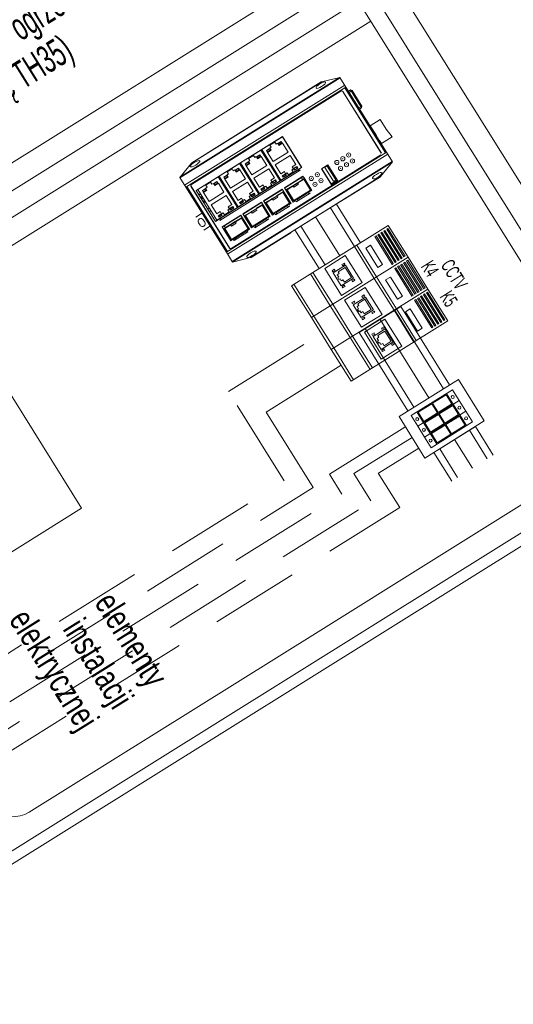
# Model space of a CAD drawing. Header units: metres. Extents: x 0 to 8443948, y 0 to 5887002.
# Tile 240 of 256: x 8443834 to 8443857, y 5886688 to 5886732. Entities that reach past the tile are written whole.
import ezdxf
from ezdxf.enums import TextEntityAlignment as Align

# ---------------------------------------------------------------- set-up
doc = ezdxf.new("R2010")
doc.units = ezdxf.units.M
doc.header["$MEASUREMENT"] = 0
doc.linetypes.add('DASHED', pattern=[19.05, 12.7, -6.35])
doc.layers.get('0').update_dxf_attribs({"color": 250, "linetype": 'CONTINUOUS', "lineweight": 5})
doc.layers.add('kontur OBUDOWY', color=7, linetype='CONTINUOUS', lineweight=5)
doc.layers.add('światłowód', color=7, linetype='DASHED', lineweight=30)
doc.layers.add('RACK', color=7, linetype='CONTINUOUS', lineweight=5, transparency=0.75)
doc.styles.add('romans', font='romans.shx')
doc.styles.get("Standard").update_dxf_attribs({"font": 'Working1250', "width": 0.75})

# ---------------------------------------------------------------- blocks, each defined once
blk = doc.blocks.new('STN80X58_2')
at = {"layer": 'kontur OBUDOWY', "color": 0}
for p, q in [((0, 580), (800, 580)), ((800, 580), (800, 0))]:
    blk.add_line(p, q, dxfattribs=at)
at = {"layer": 'kontur OBUDOWY', "color": 7}
for p, q in [((279.12, 562.59), (496.68, 562.59)), ((40.5, 550.59), (759.5, 550.59)), ((775, 287.59), (775, 385.1)), ((792, 192.23), (792, 385.1)), ((775, 44.07), (775, 287.59)), ((792, 12.59), (792, 92.9)), ((792, 88.28), (792, 88.29))]:
    blk.add_line(p, q, dxfattribs=at)
at = {"layer": 'kontur OBUDOWY'}
for p, q in [((662.33, 562.59), (496.68, 562.59)), ((375, 550.59), (375, 24.59)), ((392, 550.59), (392, 24.59)), ((408, 550.59), (408, 24.59)), ((425, 550.59), (425, 24.59)), ((775, 481.24), (775, 385.1)), ((792, 385.1), (792, 481.24)), ((792, 192.23), (792, 92.9))]:
    blk.add_line(p, q, dxfattribs=at)
at = {"layer": 'kontur OBUDOWY', "color": 7}
blk.add_arc((755, 44.07), 20, 283.00288, 359.99998, dxfattribs=at)
blk = doc.blocks.new('RJ45DIN')
at = {"color": 0, "linetype": 'Continuous'}
for p, q in [((5460.15, 2751.09), (5459.2, 2751.09)), ((5460.15, 2751.09), (5459.2, 2751.09)), ((5459.2, 2749.18), (5459.2, 2751.09)), ((5459.2, 2749.18), (5459.2, 2751.09)), ((5460.15, 2749.18), (5460.15, 2751.09)), ((5460.15, 2749.18), (5460.15, 2751.09)), ((5472.73, 2751.09), (5472.73, 2749.18)), ((5473.69, 2751.09), (5472.73, 2751.09)), ((5472.73, 2751.09), (5472.73, 2749.18)), ((5473.69, 2751.09), (5472.73, 2751.09)), ((5473.69, 2749.18), (5473.69, 2751.09)), ((5473.69, 2749.18), (5473.69, 2751.09)), ((5459.2, 2749.18), (5460.15, 2749.18)), ((5459.2, 2749.18), (5460.15, 2749.18)), ((5472.73, 2749.18), (5473.69, 2749.18)), ((5472.73, 2749.18), (5473.69, 2749.18)), ((5460.15, 2742.81), (5459.2, 2742.81)), ((5460.15, 2742.81), (5459.2, 2742.81)), ((5459.2, 2740.89), (5459.2, 2742.81)), ((5459.2, 2740.89), (5459.2, 2742.81)), ((5459.2, 2740.89), (5460.15, 2740.89)), ((5459.2, 2740.89), (5460.15, 2740.89)), ((5460.15, 2740.89), (5460.15, 2742.81)), ((5460.15, 2740.89), (5460.15, 2742.81)), ((5472.73, 2742.81), (5472.73, 2740.89)), ((5473.69, 2742.81), (5472.73, 2742.81)), ((5472.73, 2742.81), (5472.73, 2740.89)), ((5473.69, 2742.81), (5472.73, 2742.81)), ((5472.73, 2740.89), (5473.69, 2740.89)), ((5472.73, 2740.89), (5473.69, 2740.89)), ((5473.69, 2740.89), (5473.69, 2742.81)), ((5473.69, 2740.89), (5473.69, 2742.81))]:
    blk.add_line(p, q, dxfattribs=at)
at = {"color": 0}
for points in [[(5453.04, 2792.07), (5453.04, 2710.67), (5479.84, 2710.67), (5479.84, 2792.07), (5453.04, 2792.07)], [(5453.04, 2765.57), (5479.84, 2765.57)], [(5453.04, 2763.57), (5479.84, 2763.57)], [(5455.04, 2754.67), (5477.84, 2754.67), (5477.84, 2737.32), (5455.04, 2737.32), (5455.04, 2754.67)], [(5453.04, 2728.57), (5479.84, 2728.57)], [(5453.04, 2726.57), (5479.84, 2726.57)], [(5453.04, 2712.67), (5479.84, 2712.67)]]:
    blk.add_lwpolyline(points, dxfattribs=at)
for points in [[(5454.78, 2790.72), (5478.11, 2790.72), (5478.11, 2789.72), (5454.78, 2789.72)], [(5454.78, 2788.22), (5478.11, 2788.22), (5478.11, 2787.22), (5454.78, 2787.22)], [(5454.78, 2785.72), (5478.11, 2785.72), (5478.11, 2784.72), (5454.78, 2784.72)], [(5454.78, 2783.22), (5478.11, 2783.22), (5478.11, 2782.22), (5454.78, 2782.22)], [(5454.78, 2780.72), (5478.11, 2780.72), (5478.11, 2779.72), (5454.78, 2779.72)], [(5458.32, 2773.87), (5474.57, 2773.87), (5474.57, 2769.87), (5458.32, 2769.87)]]:
    blk.add_lwpolyline(points, close=True, dxfattribs=at)
at = {"layer": 'RACK', "color": 0, "linetype": 'Continuous'}
for p, q in [((5471.86, 2751.16), (5461.03, 2751.16)), ((5461.03, 2751.16), (5461.03, 2740.82)), ((5471.86, 2740.82), (5471.86, 2751.16)), ((5470.77, 2750.06), (5462.21, 2750.06)), ((5462.21, 2750.06), (5462.21, 2744.06)), ((5462.21, 2744.06), (5463.68, 2744.06)), ((5463.68, 2744.06), (5463.68, 2742.56)), ((5468.89, 2744.06), (5470.77, 2744.06)), ((5468.89, 2742.56), (5468.89, 2744.06)), ((5470.77, 2744.06), (5470.77, 2750.06)), ((5461.03, 2740.82), (5471.86, 2740.82)), ((5463.68, 2742.56), (5465.51, 2742.56)), ((5465.51, 2742.56), (5465.51, 2741.73)), ((5465.51, 2741.73), (5467.25, 2741.73)), ((5467.25, 2741.73), (5467.25, 2742.6)), ((5467.25, 2742.6), (5468.89, 2742.56))]:
    blk.add_line(p, q, dxfattribs=at)
blk = doc.blocks.new('SCduplex')
for p, q in [((34.82, 4.5), (0, 4.5)), ((0, 4.5), (0, -4.5)), ((4.91, -4.5), (4.91, 4.5)), ((5.55, 3.86), (17.09, 3.86)), ((5.55, -3.87), (5.55, 3.86)), ((17.09, 3.86), (17.09, -3.87)), ((29.27, 3.86), (17.73, 3.86)), ((17.73, 3.86), (17.73, -3.87)), ((29.27, -3.87), (29.27, 3.86)), ((29.91, -4.5), (29.91, 4.5)), ((34.82, -4.5), (34.82, 4.5)), ((0, -4.5), (34.82, -4.5)), ((17.09, -3.87), (5.55, -3.87)), ((10.25, -3.86), (12.39, -3.86)), ((10.25, -4.5), (10.25, -3.86)), ((12.39, -4.5), (10.25, -4.5)), ((12.39, -3.86), (12.39, -4.5)), ((17.73, -3.87), (29.27, -3.87)), ((24.57, -3.86), (22.43, -3.86)), ((22.43, -3.86), (22.43, -4.5)), ((22.43, -4.5), (24.57, -4.5)), ((24.57, -4.5), (24.57, -3.86))]:
    blk.add_line(p, q)
for centre in [(2.46, 0), (32.37, 0)]:
    blk.add_circle(centre, 1.07)
blk = doc.blocks.new('VBBBDFG')
at = {"color": 7, "linetype": 'Continuous'}
for p, q in [((-1150.54, 1015.19), (-1150.54, 1006.84)), ((-1150.54, 1015.19), (-1142.54, 1015.19)), ((-1135.54, 1015.89), (-1142.54, 1015.19)), ((-1135.54, 1015.89), (-1135.54, 1006.84)), ((-1195.55, 993.92), (-1191.34, 1006.64)), ((-1191.45, 1006.33), (-1191.45, 871.95)), ((-1191.34, 1006.64), (-1183.14, 1006.64)), ((-1190.96, 1006.64), (-1190.96, 871.64)), ((-1184.84, 871.64), (-1184.84, 1006.64)), ((-1183.14, 871.64), (-1183.14, 1006.64)), ((-1128.34, 1006.64), (-1183.14, 1006.64)), ((-1178.89, 1009.14), (-1179.69, 1008.34)), ((-1179.69, 1006.64), (-1179.69, 1008.34)), ((-1179.69, 1008.34), (-1164.69, 1008.34)), ((-1178.89, 1009.14), (-1165.49, 1009.14)), ((-1178.69, 1006.64), (-1178.69, 1009.14)), ((-1165.69, 1006.64), (-1165.69, 1009.14)), ((-1165.49, 1009.14), (-1164.69, 1008.34)), ((-1164.69, 1006.64), (-1164.69, 1008.34)), ((-1150.54, 1006.84), (-1142.39, 1006.84)), ((-1145.64, 1006.84), (-1145.59, 1006.64)), ((-1144.04, 1006.64), (-1144.04, 1006.84)), ((-1142.39, 1006.84), (-1142.39, 1006.64)), ((-1138.2, 1006.84), (-1138.2, 1006.64)), ((-1138.2, 1006.84), (-1135.54, 1006.84)), ((-1136.71, 1006.84), (-1136.71, 1006.64)), ((-1128.34, 1006.64), (-1128.34, 871.64)), ((-1128.34, 1006.64), (-1120.14, 1006.64)), ((-1126.64, 1006.64), (-1126.64, 871.64)), ((-1120.52, 871.64), (-1120.52, 1006.64)), ((-1120.14, 1006.64), (-1115.94, 993.92)), ((-1120.04, 871.95), (-1120.04, 1006.33)), ((-1128.34, 1005.64), (-1183.14, 1005.64)), ((-1182.74, 876.14), (-1182.74, 1002.14)), ((-1182.64, 1002.14), (-1182.74, 1002.14)), ((-1182.64, 876.14), (-1182.64, 1002.14)), ((-1181.74, 1003.04), (-1181.74, 1003.14)), ((-1181.74, 1003.14), (-1129.74, 1003.14)), ((-1181.74, 1003.04), (-1129.74, 1003.04)), ((-1128.84, 1002.14), (-1128.84, 876.14)), ((-1128.74, 1002.14), (-1128.74, 876.14)), ((-1195.64, 993.64), (-1195.55, 993.92)), ((-1195.64, 884.64), (-1195.64, 993.64)), ((-1195.55, 884.35), (-1195.55, 993.92)), ((-1195.53, 884.3), (-1195.53, 993.98)), ((-1115.96, 993.98), (-1115.96, 884.3)), ((-1115.94, 993.92), (-1115.94, 884.35)), ((-1115.94, 993.92), (-1115.84, 993.64)), ((-1115.84, 993.64), (-1115.84, 960.14)), ((-1142.84, 960.94), (-1142.84, 966.34)), ((-1142.84, 966.34), (-1129.54, 966.34)), ((-1142.84, 966.24), (-1130.14, 966.24)), ((-1142.37, 963.44), (-1142.37, 965.44)), ((-1142.37, 965.44), (-1130.87, 965.44)), ((-1142.04, 966.34), (-1142.04, 966.24)), ((-1130.87, 965.44), (-1130.87, 963.44)), ((-1130.74, 966.24), (-1130.74, 966.34)), ((-1130.14, 961.04), (-1130.14, 966.24)), ((-1129.74, 965.64), (-1130.14, 965.64)), ((-1129.54, 966.34), (-1129.54, 960.94)), ((-1142.84, 961.04), (-1130.14, 961.04)), ((-1129.54, 960.94), (-1142.84, 960.94)), ((-1130.87, 963.44), (-1142.37, 963.44)), ((-1142.04, 961.04), (-1142.04, 960.94)), ((-1130.74, 960.94), (-1130.74, 961.04)), ((-1130.14, 961.64), (-1129.74, 961.64)), ((-1115.84, 960.14), (-1115.94, 960.04)), ((-1177.24, 931.64), (-1177.24, 949.49)), ((-1177.24, 949.49), (-1151.16, 949.49)), ((-1177.14, 949.49), (-1177.14, 949.29)), ((-1177.14, 949.29), (-1177.14, 931.99)), ((-1151.36, 949.29), (-1177.14, 949.29)), ((-1176.74, 942.64), (-1176.74, 938.64)), ((-1174.99, 942.64), (-1176.74, 942.64)), ((-1174.99, 943.94), (-1174.99, 942.64)), ((-1173.24, 943.94), (-1174.99, 943.94)), ((-1174.79, 944.14), (-1174.79, 946.74)), ((-1174.79, 946.74), (-1173.44, 946.74)), ((-1173.44, 944.14), (-1174.79, 944.14)), ((-1174.59, 946.54), (-1174.59, 944.34)), ((-1173.64, 946.54), (-1174.59, 946.54)), ((-1174.59, 944.34), (-1173.64, 944.34)), ((-1173.64, 944.34), (-1173.64, 946.54)), ((-1173.44, 946.74), (-1173.44, 944.14)), ((-1173.24, 946.94), (-1173.24, 943.94)), ((-1165.64, 946.94), (-1173.24, 946.94)), ((-1168.14, 949.49), (-1168.14, 949.29)), ((-1166.54, 949.49), (-1166.54, 949.29)), ((-1165.64, 934.34), (-1165.64, 946.94)), ((-1162.86, 946.94), (-1162.86, 934.34)), ((-1155.26, 946.94), (-1162.86, 946.94)), ((-1161.54, 949.49), (-1161.54, 949.29)), ((-1159.54, 949.49), (-1159.54, 949.29)), ((-1155.26, 943.94), (-1155.26, 946.94)), ((-1153.51, 943.94), (-1155.26, 943.94)), ((-1153.6, 944.14), (-1153.6, 946.74)), ((-1153.6, 946.74), (-1152.25, 946.74)), ((-1152.25, 944.14), (-1153.6, 944.14)), ((-1153.51, 942.64), (-1153.51, 943.94)), ((-1151.76, 942.64), (-1153.51, 942.64)), ((-1153.4, 946.54), (-1153.4, 944.34)), ((-1152.45, 946.54), (-1153.4, 946.54)), ((-1153.4, 944.34), (-1152.45, 944.34)), ((-1152.45, 944.34), (-1152.45, 946.54)), ((-1152.25, 946.74), (-1152.25, 944.14)), ((-1151.76, 938.64), (-1151.76, 942.64)), ((-1151.36, 931.99), (-1151.36, 949.29)), ((-1151.16, 949.49), (-1151.16, 947.49)), ((-1151.16, 947.49), (-1150.16, 947.49)), ((-1151.16, 946.49), (-1151.16, 931.64)), ((-1151.16, 946.49), (-1150.16, 946.49)), ((-1150.16, 947.49), (-1150.16, 931.64)), ((-1145.44, 946.89), (-1133.49, 946.89)), ((-1145.44, 931.19), (-1145.44, 946.89)), ((-1145.14, 946.14), (-1145.44, 946.14)), ((-1145.14, 945.74), (-1145.44, 945.74)), ((-1145.14, 944.87), (-1145.44, 944.87)), ((-1145.14, 944.47), (-1145.44, 944.47)), ((-1145.14, 943.6), (-1145.44, 943.6)), ((-1145.14, 943.2), (-1145.44, 943.2)), ((-1145.14, 946.89), (-1145.14, 931.19)), ((-1145.14, 945.39), (-1143.54, 945.39)), ((-1143.54, 946.89), (-1143.54, 946.39)), ((-1143.54, 946.39), (-1133.99, 946.39)), ((-1143.54, 946.39), (-1143.54, 941.64)), ((-1143.29, 946.14), (-1134.24, 946.14)), ((-1143.29, 946.14), (-1143.29, 932.14)), ((-1134.24, 946.14), (-1134.24, 932.14)), ((-1133.99, 946.39), (-1133.99, 931.89)), ((-1133.49, 946.89), (-1133.49, 944.89)), ((-1133.49, 944.89), (-1132.49, 944.89)), ((-1133.49, 943.89), (-1132.49, 943.89)), ((-1133.49, 943.89), (-1133.49, 934.19)), ((-1132.49, 944.89), (-1132.49, 933.19)), ((-1176.74, 938.64), (-1174.99, 938.64)), ((-1174.99, 938.64), (-1174.99, 937.34)), ((-1174.99, 937.34), (-1173.24, 937.34)), ((-1174.79, 937.14), (-1174.79, 934.54)), ((-1173.44, 937.14), (-1174.79, 937.14)), ((-1174.59, 934.74), (-1174.59, 936.94)), ((-1174.59, 936.94), (-1173.64, 936.94)), ((-1173.64, 936.94), (-1173.64, 934.74)), ((-1173.44, 934.54), (-1173.44, 937.14)), ((-1173.24, 937.34), (-1173.24, 934.34)), ((-1155.26, 934.34), (-1155.26, 937.34)), ((-1155.26, 937.34), (-1153.51, 937.34)), ((-1153.6, 937.14), (-1153.6, 934.54)), ((-1152.25, 937.14), (-1153.6, 937.14)), ((-1153.51, 937.34), (-1153.51, 938.64)), ((-1153.51, 938.64), (-1151.76, 938.64)), ((-1153.4, 934.74), (-1153.4, 936.94)), ((-1153.4, 936.94), (-1152.45, 936.94)), ((-1152.45, 936.94), (-1152.45, 934.74)), ((-1152.25, 934.54), (-1152.25, 937.14)), ((-1151.16, 938.08), (-1151.36, 938.08)), ((-1151.16, 937.68), (-1151.36, 937.68)), ((-1151.16, 936.81), (-1151.36, 936.81)), ((-1151.16, 936.41), (-1151.36, 936.41)), ((-1151.16, 935.54), (-1151.36, 935.54)), ((-1145.14, 941.87), (-1145.44, 941.87)), ((-1143.54, 941.64), (-1143.29, 941.64)), ((-1143.54, 941.64), (-1143.54, 941.14)), ((-1142.34, 941.14), (-1143.54, 941.14)), ((-1143.54, 941.14), (-1143.54, 937.14)), ((-1142.34, 937.14), (-1143.54, 937.14)), ((-1143.54, 937.14), (-1143.54, 936.64)), ((-1143.54, 936.64), (-1143.29, 936.64)), ((-1143.54, 936.64), (-1143.54, 931.89)), ((-1142.34, 941.14), (-1142.34, 937.14)), ((-1177.24, 876.79), (-1177.24, 931.64)), ((-1177.14, 931.99), (-1177.14, 931.64)), ((-1177.14, 931.99), (-1151.36, 931.99)), ((-1177.14, 931.64), (-1177.14, 931.29)), ((-1177.14, 931.29), (-1177.14, 913.99)), ((-1151.36, 931.29), (-1177.14, 931.29)), ((-1174.79, 934.54), (-1173.44, 934.54)), ((-1174.79, 926.14), (-1174.79, 928.74)), ((-1174.79, 928.74), (-1173.44, 928.74)), ((-1173.64, 934.74), (-1174.59, 934.74)), ((-1174.59, 928.54), (-1174.59, 926.34)), ((-1173.64, 928.54), (-1174.59, 928.54)), ((-1173.64, 926.34), (-1173.64, 928.54)), ((-1173.44, 928.74), (-1173.44, 926.14)), ((-1173.24, 934.34), (-1165.64, 934.34)), ((-1173.24, 928.94), (-1173.24, 925.94)), ((-1165.64, 928.94), (-1173.24, 928.94)), ((-1168.14, 931.99), (-1168.14, 931.29)), ((-1166.54, 931.99), (-1166.54, 931.29)), ((-1165.64, 916.34), (-1165.64, 928.94)), ((-1162.86, 934.34), (-1155.26, 934.34)), ((-1155.26, 928.94), (-1162.86, 928.94)), ((-1162.86, 928.94), (-1162.86, 916.34)), ((-1161.54, 931.99), (-1161.54, 931.29)), ((-1159.54, 931.99), (-1159.54, 931.29)), ((-1155.26, 925.94), (-1155.26, 928.94)), ((-1153.6, 934.54), (-1152.25, 934.54)), ((-1153.6, 928.74), (-1152.25, 928.74)), ((-1153.6, 926.14), (-1153.6, 928.74)), ((-1152.45, 934.74), (-1153.4, 934.74)), ((-1152.45, 928.54), (-1153.4, 928.54)), ((-1153.4, 928.54), (-1153.4, 926.34)), ((-1152.45, 926.34), (-1152.45, 928.54)), ((-1152.25, 928.74), (-1152.25, 926.14)), ((-1151.16, 935.14), (-1151.36, 935.14)), ((-1151.16, 934.27), (-1151.36, 934.27)), ((-1151.16, 933.87), (-1151.36, 933.87)), ((-1151.16, 933), (-1151.36, 933)), ((-1151.16, 932.6), (-1151.36, 932.6)), ((-1151.36, 913.99), (-1151.36, 931.29)), ((-1151.16, 931.64), (-1151.16, 880.79)), ((-1150.16, 931.64), (-1150.16, 879.79)), ((-1133.49, 931.19), (-1145.44, 931.19)), ((-1145.44, 929.39), (-1133.49, 929.39)), ((-1145.44, 913.69), (-1145.44, 929.39)), ((-1145.14, 929.39), (-1145.14, 913.69)), ((-1143.54, 931.89), (-1133.99, 931.89)), ((-1143.54, 931.89), (-1143.54, 931.19)), ((-1143.54, 929.39), (-1143.54, 928.89)), ((-1143.54, 928.89), (-1133.99, 928.89)), ((-1143.54, 928.89), (-1143.54, 924.14)), ((-1143.29, 932.14), (-1134.24, 932.14)), ((-1143.29, 928.64), (-1134.24, 928.64)), ((-1143.29, 928.64), (-1143.29, 914.64)), ((-1134.24, 928.64), (-1134.24, 914.64)), ((-1133.99, 928.89), (-1133.99, 914.39)), ((-1132.49, 934.19), (-1133.49, 934.19)), ((-1132.49, 933.19), (-1133.49, 933.19)), ((-1133.49, 933.19), (-1133.49, 931.19)), ((-1133.49, 929.39), (-1133.49, 927.39)), ((-1176.74, 924.64), (-1176.74, 920.64)), ((-1174.99, 924.64), (-1176.74, 924.64)), ((-1174.99, 925.94), (-1174.99, 924.64)), ((-1173.24, 925.94), (-1174.99, 925.94)), ((-1173.44, 926.14), (-1174.79, 926.14)), ((-1174.59, 926.34), (-1173.64, 926.34)), ((-1153.51, 925.94), (-1155.26, 925.94)), ((-1152.25, 926.14), (-1153.6, 926.14)), ((-1153.51, 924.64), (-1153.51, 925.94)), ((-1151.76, 924.64), (-1153.51, 924.64)), ((-1153.4, 926.34), (-1152.45, 926.34)), ((-1151.76, 920.64), (-1151.76, 924.64)), ((-1143.54, 924.14), (-1143.29, 924.14)), ((-1143.54, 924.14), (-1143.54, 923.64)), ((-1142.34, 923.64), (-1143.54, 923.64)), ((-1143.54, 923.64), (-1143.54, 919.64)), ((-1142.34, 923.64), (-1142.34, 919.64)), ((-1133.49, 927.39), (-1132.49, 927.39)), ((-1133.49, 926.39), (-1132.49, 926.39)), ((-1133.49, 926.39), (-1133.49, 916.69)), ((-1132.49, 927.39), (-1132.49, 915.69)), ((-1176.74, 920.64), (-1174.99, 920.64)), ((-1174.99, 920.64), (-1174.99, 919.34)), ((-1174.99, 919.34), (-1173.24, 919.34)), ((-1174.79, 919.14), (-1174.79, 916.54)), ((-1173.44, 919.14), (-1174.79, 919.14)), ((-1174.79, 916.54), (-1173.44, 916.54)), ((-1174.59, 918.94), (-1173.64, 918.94)), ((-1174.59, 916.74), (-1174.59, 918.94)), ((-1173.64, 916.74), (-1174.59, 916.74)), ((-1173.64, 918.94), (-1173.64, 916.74)), ((-1173.44, 916.54), (-1173.44, 919.14)), ((-1173.24, 919.34), (-1173.24, 916.34)), ((-1173.24, 916.34), (-1165.64, 916.34)), ((-1162.86, 916.34), (-1155.26, 916.34)), ((-1155.26, 919.34), (-1153.51, 919.34)), ((-1155.26, 916.34), (-1155.26, 919.34)), ((-1152.25, 919.14), (-1153.6, 919.14)), ((-1153.6, 919.14), (-1153.6, 916.54)), ((-1153.6, 916.54), (-1152.25, 916.54)), ((-1153.51, 920.64), (-1151.76, 920.64)), ((-1153.51, 919.34), (-1153.51, 920.64)), ((-1153.4, 918.94), (-1152.45, 918.94)), ((-1153.4, 916.74), (-1153.4, 918.94)), ((-1152.45, 916.74), (-1153.4, 916.74)), ((-1152.45, 918.94), (-1152.45, 916.74)), ((-1152.25, 916.54), (-1152.25, 919.14)), ((-1151.16, 917.08), (-1151.36, 917.08)), ((-1151.16, 916.68), (-1151.36, 916.68)), ((-1151.16, 915.81), (-1151.36, 915.81)), ((-1151.16, 915.41), (-1151.36, 915.41)), ((-1151.16, 914.54), (-1151.36, 914.54)), ((-1145.14, 918.41), (-1145.44, 918.41)), ((-1145.14, 917.08), (-1145.44, 917.08)), ((-1145.14, 916.68), (-1145.44, 916.68)), ((-1145.14, 915.81), (-1145.44, 915.81)), ((-1145.14, 915.41), (-1145.44, 915.41)), ((-1145.14, 914.54), (-1145.44, 914.54)), ((-1142.34, 919.64), (-1143.54, 919.64)), ((-1143.54, 919.64), (-1143.54, 919.14)), ((-1143.54, 919.14), (-1143.29, 919.14)), ((-1143.54, 919.14), (-1143.54, 914.39)), ((-1143.29, 914.64), (-1134.24, 914.64)), ((-1132.49, 916.69), (-1133.49, 916.69)), ((-1132.49, 915.69), (-1133.49, 915.69)), ((-1133.49, 915.69), (-1133.49, 913.69)), ((-1115.84, 918.14), (-1115.94, 918.23)), ((-1115.84, 918.14), (-1115.84, 884.64)), ((-1177.14, 913.99), (-1151.36, 913.99)), ((-1177.14, 913.99), (-1177.14, 913.29)), ((-1151.36, 913.29), (-1177.14, 913.29)), ((-1151.36, 913.29), (-1177.14, 913.29)), ((-1177.14, 913.29), (-1177.14, 895.99)), ((-1177.14, 913.29), (-1177.14, 895.99)), ((-1176.64, 913.29), (-1176.64, 913.99)), ((-1173.24, 907.94), (-1174.99, 907.94)), ((-1173.24, 907.94), (-1174.99, 907.94)), ((-1174.99, 907.94), (-1174.99, 906.64)), ((-1174.99, 907.94), (-1174.99, 906.64)), ((-1174.79, 910.74), (-1173.44, 910.74)), ((-1174.79, 910.74), (-1173.44, 910.74)), ((-1174.79, 908.14), (-1174.79, 910.74)), ((-1174.79, 908.14), (-1174.79, 910.74)), ((-1173.44, 908.14), (-1174.79, 908.14)), ((-1173.44, 908.14), (-1174.79, 908.14)), ((-1173.64, 910.54), (-1174.59, 910.54)), ((-1173.64, 910.54), (-1174.59, 910.54)), ((-1174.59, 910.54), (-1174.59, 908.34)), ((-1174.59, 910.54), (-1174.59, 908.34)), ((-1174.59, 908.34), (-1173.64, 908.34)), ((-1174.59, 908.34), (-1173.64, 908.34)), ((-1173.64, 908.34), (-1173.64, 910.54)), ((-1173.64, 908.34), (-1173.64, 910.54)), ((-1173.44, 910.74), (-1173.44, 908.14)), ((-1173.44, 910.74), (-1173.44, 908.14)), ((-1165.64, 910.94), (-1173.24, 910.94)), ((-1165.64, 910.94), (-1173.24, 910.94)), ((-1173.24, 910.94), (-1173.24, 907.94)), ((-1173.24, 910.94), (-1173.24, 907.94)), ((-1171.24, 913.29), (-1171.24, 913.99)), ((-1168.14, 913.99), (-1168.14, 913.29)), ((-1166.54, 913.99), (-1166.54, 913.29)), ((-1165.64, 898.34), (-1165.64, 910.94)), ((-1165.64, 898.34), (-1165.64, 910.94)), ((-1155.26, 910.94), (-1162.86, 910.94)), ((-1155.26, 910.94), (-1162.86, 910.94)), ((-1162.86, 910.94), (-1162.86, 898.34)), ((-1162.86, 910.94), (-1162.86, 898.34)), ((-1161.54, 913.99), (-1161.54, 913.29)), ((-1159.54, 913.99), (-1159.54, 913.29)), ((-1155.26, 907.94), (-1155.26, 910.94)), ((-1155.26, 907.94), (-1155.26, 910.94)), ((-1153.51, 907.94), (-1155.26, 907.94)), ((-1153.51, 907.94), (-1155.26, 907.94)), ((-1153.6, 910.74), (-1152.25, 910.74)), ((-1153.6, 910.74), (-1152.25, 910.74)), ((-1153.6, 908.14), (-1153.6, 910.74)), ((-1153.6, 908.14), (-1153.6, 910.74)), ((-1152.25, 908.14), (-1153.6, 908.14)), ((-1152.25, 908.14), (-1153.6, 908.14)), ((-1153.51, 906.64), (-1153.51, 907.94)), ((-1153.51, 906.64), (-1153.51, 907.94)), ((-1152.45, 910.54), (-1153.4, 910.54)), ((-1152.45, 910.54), (-1153.4, 910.54)), ((-1153.4, 910.54), (-1153.4, 908.34)), ((-1153.4, 910.54), (-1153.4, 908.34)), ((-1153.4, 908.34), (-1152.45, 908.34)), ((-1153.4, 908.34), (-1152.45, 908.34)), ((-1152.45, 908.34), (-1152.45, 910.54)), ((-1152.45, 908.34), (-1152.45, 910.54)), ((-1152.25, 910.74), (-1152.25, 908.14)), ((-1152.25, 910.74), (-1152.25, 908.14)), ((-1151.16, 914.14), (-1151.36, 914.14)), ((-1151.36, 895.99), (-1151.36, 913.29)), ((-1151.36, 895.99), (-1151.36, 913.29)), ((-1151.16, 913.27), (-1151.36, 913.27)), ((-1151.16, 912.87), (-1151.36, 912.87)), ((-1151.16, 912), (-1151.36, 912)), ((-1151.16, 911.6), (-1151.36, 911.6)), ((-1151.16, 910.73), (-1151.36, 910.73)), ((-1151.16, 910.33), (-1151.36, 910.33)), ((-1151.16, 909.46), (-1151.36, 909.46)), ((-1151.16, 909.06), (-1151.36, 909.06)), ((-1151.16, 908.19), (-1151.36, 908.19)), ((-1151.16, 907.79), (-1151.36, 907.79)), ((-1145.14, 914.14), (-1145.44, 914.14)), ((-1133.49, 913.69), (-1145.44, 913.69)), ((-1145.44, 911.89), (-1133.49, 911.89)), ((-1145.44, 896.19), (-1145.44, 911.89)), ((-1145.14, 911.6), (-1145.44, 911.6)), ((-1145.14, 910.73), (-1145.44, 910.73)), ((-1145.14, 910.33), (-1145.44, 910.33)), ((-1145.14, 909.46), (-1145.44, 909.46)), ((-1145.14, 909.06), (-1145.44, 909.06)), ((-1145.14, 908.19), (-1145.44, 908.19)), ((-1145.14, 907.79), (-1145.44, 907.79)), ((-1145.14, 911.89), (-1145.14, 896.19)), ((-1143.54, 914.39), (-1133.99, 914.39)), ((-1143.54, 914.39), (-1143.54, 913.69)), ((-1143.54, 911.89), (-1143.54, 911.39)), ((-1143.54, 911.39), (-1133.99, 911.39)), ((-1143.54, 911.39), (-1143.54, 906.64)), ((-1143.29, 911.14), (-1134.24, 911.14)), ((-1143.29, 911.14), (-1143.29, 897.14)), ((-1134.24, 911.14), (-1134.24, 897.14)), ((-1133.99, 911.39), (-1133.99, 896.89)), ((-1133.49, 911.89), (-1133.49, 909.89)), ((-1133.49, 909.89), (-1132.49, 909.89)), ((-1133.49, 908.89), (-1132.49, 908.89)), ((-1133.49, 908.89), (-1133.49, 899.19)), ((-1132.49, 909.89), (-1132.49, 898.19)), ((-1174.99, 906.64), (-1176.74, 906.64)), ((-1174.99, 906.64), (-1176.74, 906.64)), ((-1176.74, 906.64), (-1176.74, 902.64)), ((-1176.74, 906.64), (-1176.74, 902.64)), ((-1176.74, 902.64), (-1174.99, 902.64)), ((-1176.74, 902.64), (-1174.99, 902.64)), ((-1174.99, 902.64), (-1174.99, 901.34)), ((-1174.99, 902.64), (-1174.99, 901.34)), ((-1174.99, 901.34), (-1173.24, 901.34)), ((-1174.99, 901.34), (-1173.24, 901.34)), ((-1173.44, 901.14), (-1174.79, 901.14)), ((-1173.44, 901.14), (-1174.79, 901.14)), ((-1174.79, 901.14), (-1174.79, 898.54)), ((-1174.79, 901.14), (-1174.79, 898.54)), ((-1174.59, 900.94), (-1173.64, 900.94)), ((-1174.59, 900.94), (-1173.64, 900.94)), ((-1174.59, 898.74), (-1174.59, 900.94)), ((-1174.59, 898.74), (-1174.59, 900.94)), ((-1173.64, 900.94), (-1173.64, 898.74)), ((-1173.64, 900.94), (-1173.64, 898.74)), ((-1173.44, 898.54), (-1173.44, 901.14)), ((-1173.44, 898.54), (-1173.44, 901.14)), ((-1173.24, 901.34), (-1173.24, 898.34)), ((-1173.24, 901.34), (-1173.24, 898.34)), ((-1155.26, 901.34), (-1153.51, 901.34)), ((-1155.26, 901.34), (-1153.51, 901.34)), ((-1155.26, 898.34), (-1155.26, 901.34)), ((-1155.26, 898.34), (-1155.26, 901.34)), ((-1152.25, 901.14), (-1153.6, 901.14)), ((-1152.25, 901.14), (-1153.6, 901.14)), ((-1153.6, 901.14), (-1153.6, 898.54)), ((-1153.6, 901.14), (-1153.6, 898.54)), ((-1151.76, 906.64), (-1153.51, 906.64)), ((-1151.76, 906.64), (-1153.51, 906.64)), ((-1153.51, 902.64), (-1151.76, 902.64)), ((-1153.51, 902.64), (-1151.76, 902.64)), ((-1153.51, 901.34), (-1153.51, 902.64)), ((-1153.51, 901.34), (-1153.51, 902.64)), ((-1153.4, 900.94), (-1152.45, 900.94)), ((-1153.4, 900.94), (-1152.45, 900.94)), ((-1153.4, 898.74), (-1153.4, 900.94)), ((-1153.4, 898.74), (-1153.4, 900.94)), ((-1152.45, 900.94), (-1152.45, 898.74)), ((-1152.45, 900.94), (-1152.45, 898.74)), ((-1152.25, 898.54), (-1152.25, 901.14)), ((-1152.25, 898.54), (-1152.25, 901.14)), ((-1151.76, 902.64), (-1151.76, 906.64)), ((-1151.76, 902.64), (-1151.76, 906.64)), ((-1151.16, 906.92), (-1151.36, 906.92)), ((-1151.16, 906.52), (-1151.36, 906.52)), ((-1151.16, 905.65), (-1151.36, 905.65)), ((-1151.16, 905.25), (-1151.36, 905.25)), ((-1151.16, 904.38), (-1151.36, 904.38)), ((-1151.16, 903.98), (-1151.36, 903.98)), ((-1151.16, 903.11), (-1151.36, 903.11)), ((-1151.16, 902.71), (-1151.36, 902.71)), ((-1151.16, 901.84), (-1151.36, 901.84)), ((-1151.16, 901.44), (-1151.36, 901.44)), ((-1151.16, 900.57), (-1151.36, 900.57)), ((-1145.14, 906.92), (-1145.44, 906.92)), ((-1145.14, 906.52), (-1145.44, 906.52)), ((-1145.14, 905.65), (-1145.44, 905.65)), ((-1145.14, 905.25), (-1145.44, 905.25)), ((-1145.14, 904.38), (-1145.44, 904.38)), ((-1145.14, 903.98), (-1145.44, 903.98)), ((-1145.14, 903.11), (-1145.44, 903.11)), ((-1145.14, 902.71), (-1145.44, 902.71)), ((-1145.14, 901.84), (-1145.44, 901.84)), ((-1145.14, 901.44), (-1145.44, 901.44)), ((-1145.14, 900.57), (-1145.44, 900.57)), ((-1143.54, 906.64), (-1143.29, 906.64)), ((-1143.54, 906.64), (-1143.54, 906.14)), ((-1142.34, 906.14), (-1143.54, 906.14)), ((-1143.54, 906.14), (-1143.54, 902.14)), ((-1142.34, 902.14), (-1143.54, 902.14)), ((-1143.54, 902.14), (-1143.54, 901.64)), ((-1143.54, 901.64), (-1143.29, 901.64)), ((-1143.54, 901.64), (-1143.54, 896.89)), ((-1142.34, 906.14), (-1142.34, 902.14)), ((-1177.14, 895.99), (-1151.36, 895.99)), ((-1177.14, 895.99), (-1151.36, 895.99)), ((-1177.14, 895.99), (-1177.14, 895.29)), ((-1151.36, 895.29), (-1177.14, 895.29)), ((-1151.36, 895.29), (-1177.14, 895.29)), ((-1177.14, 895.29), (-1177.14, 877.99)), ((-1177.14, 895.29), (-1177.14, 877.99)), ((-1176.64, 895.29), (-1176.64, 895.99)), ((-1174.79, 898.54), (-1173.44, 898.54)), ((-1174.79, 898.54), (-1173.44, 898.54)), ((-1173.64, 898.74), (-1174.59, 898.74)), ((-1173.64, 898.74), (-1174.59, 898.74)), ((-1173.24, 898.34), (-1165.64, 898.34)), ((-1173.24, 898.34), (-1165.64, 898.34)), ((-1171.24, 895.29), (-1171.24, 895.99)), ((-1168.14, 895.49), (-1171.24, 895.49)), ((-1168.14, 895.99), (-1168.14, 895.29)), ((-1166.54, 895.99), (-1166.54, 895.29)), ((-1161.54, 895.49), (-1166.54, 895.49)), ((-1162.86, 898.34), (-1155.26, 898.34)), ((-1162.86, 898.34), (-1155.26, 898.34)), ((-1161.54, 895.99), (-1161.54, 895.29)), ((-1159.54, 895.99), (-1159.54, 895.29)), ((-1151.16, 895.49), (-1159.54, 895.49)), ((-1153.6, 898.54), (-1152.25, 898.54)), ((-1153.6, 898.54), (-1152.25, 898.54)), ((-1152.45, 898.74), (-1153.4, 898.74)), ((-1152.45, 898.74), (-1153.4, 898.74)), ((-1151.16, 900.17), (-1151.36, 900.17)), ((-1151.16, 899.3), (-1151.36, 899.3)), ((-1151.16, 898.9), (-1151.36, 898.9)), ((-1151.16, 898.03), (-1151.36, 898.03)), ((-1151.16, 897.63), (-1151.36, 897.63)), ((-1151.16, 896.76), (-1151.36, 896.76)), ((-1151.16, 896.36), (-1151.36, 896.36)), ((-1151.36, 877.99), (-1151.36, 895.29)), ((-1151.36, 877.99), (-1151.36, 895.29)), ((-1151.16, 895.09), (-1151.36, 895.09)), ((-1151.16, 894.22), (-1151.36, 894.22)), ((-1151.16, 893.82), (-1151.36, 893.82)), ((-1145.14, 900.17), (-1145.44, 900.17)), ((-1145.14, 899.3), (-1145.44, 899.3)), ((-1145.14, 898.9), (-1145.44, 898.9)), ((-1145.14, 898.03), (-1145.44, 898.03)), ((-1145.14, 897.63), (-1145.44, 897.63)), ((-1145.14, 896.76), (-1145.44, 896.76)), ((-1145.14, 896.36), (-1145.44, 896.36)), ((-1133.49, 896.19), (-1145.44, 896.19)), ((-1145.44, 894.39), (-1133.49, 894.39)), ((-1145.44, 878.69), (-1145.44, 894.39)), ((-1145.14, 894.22), (-1145.44, 894.22)), ((-1145.14, 893.82), (-1145.44, 893.82)), ((-1145.14, 894.39), (-1145.14, 878.69)), ((-1143.54, 896.89), (-1133.99, 896.89)), ((-1143.54, 896.89), (-1143.54, 896.19)), ((-1143.54, 894.39), (-1143.54, 893.89)), ((-1143.54, 893.89), (-1133.99, 893.89)), ((-1143.54, 893.89), (-1143.54, 889.14)), ((-1143.29, 897.14), (-1134.24, 897.14)), ((-1143.29, 893.64), (-1134.24, 893.64)), ((-1143.29, 893.64), (-1143.29, 879.64)), ((-1134.24, 893.64), (-1134.24, 879.64)), ((-1133.99, 893.89), (-1133.99, 879.39)), ((-1132.49, 899.19), (-1133.49, 899.19)), ((-1132.49, 898.19), (-1133.49, 898.19)), ((-1133.49, 898.19), (-1133.49, 896.19)), ((-1133.49, 894.39), (-1133.49, 892.39)), ((-1174.99, 888.64), (-1176.74, 888.64)), ((-1174.99, 888.64), (-1176.74, 888.64)), ((-1176.74, 888.64), (-1176.74, 884.64)), ((-1176.74, 888.64), (-1176.74, 884.64)), ((-1173.24, 889.94), (-1174.99, 889.94)), ((-1173.24, 889.94), (-1174.99, 889.94)), ((-1174.99, 889.94), (-1174.99, 888.64)), ((-1174.99, 889.94), (-1174.99, 888.64)), ((-1174.79, 892.74), (-1173.44, 892.74)), ((-1174.79, 892.74), (-1173.44, 892.74)), ((-1174.79, 890.14), (-1174.79, 892.74)), ((-1174.79, 890.14), (-1174.79, 892.74)), ((-1173.44, 890.14), (-1174.79, 890.14)), ((-1173.44, 890.14), (-1174.79, 890.14)), ((-1173.64, 892.54), (-1174.59, 892.54)), ((-1173.64, 892.54), (-1174.59, 892.54)), ((-1174.59, 892.54), (-1174.59, 890.34)), ((-1174.59, 892.54), (-1174.59, 890.34)), ((-1174.59, 890.34), (-1173.64, 890.34)), ((-1174.59, 890.34), (-1173.64, 890.34)), ((-1173.64, 890.34), (-1173.64, 892.54)), ((-1173.64, 890.34), (-1173.64, 892.54)), ((-1173.44, 892.74), (-1173.44, 890.14)), ((-1173.44, 892.74), (-1173.44, 890.14)), ((-1165.64, 892.94), (-1173.24, 892.94)), ((-1165.64, 892.94), (-1173.24, 892.94)), ((-1173.24, 892.94), (-1173.24, 889.94)), ((-1173.24, 892.94), (-1173.24, 889.94)), ((-1165.64, 880.34), (-1165.64, 892.94)), ((-1165.64, 880.34), (-1165.64, 892.94)), ((-1155.26, 892.94), (-1162.86, 892.94)), ((-1155.26, 892.94), (-1162.86, 892.94)), ((-1162.86, 892.94), (-1162.86, 880.34)), ((-1162.86, 892.94), (-1162.86, 880.34)), ((-1155.26, 889.94), (-1155.26, 892.94)), ((-1155.26, 889.94), (-1155.26, 892.94)), ((-1153.51, 889.94), (-1155.26, 889.94)), ((-1153.51, 889.94), (-1155.26, 889.94)), ((-1153.6, 892.74), (-1152.25, 892.74)), ((-1153.6, 892.74), (-1152.25, 892.74)), ((-1153.6, 890.14), (-1153.6, 892.74)), ((-1153.6, 890.14), (-1153.6, 892.74)), ((-1152.25, 890.14), (-1153.6, 890.14)), ((-1152.25, 890.14), (-1153.6, 890.14)), ((-1153.51, 888.64), (-1153.51, 889.94)), ((-1153.51, 888.64), (-1153.51, 889.94)), ((-1151.76, 888.64), (-1153.51, 888.64)), ((-1151.76, 888.64), (-1153.51, 888.64)), ((-1152.45, 892.54), (-1153.4, 892.54)), ((-1152.45, 892.54), (-1153.4, 892.54)), ((-1153.4, 892.54), (-1153.4, 890.34)), ((-1153.4, 892.54), (-1153.4, 890.34)), ((-1153.4, 890.34), (-1152.45, 890.34)), ((-1153.4, 890.34), (-1152.45, 890.34)), ((-1152.45, 890.34), (-1152.45, 892.54)), ((-1152.45, 890.34), (-1152.45, 892.54)), ((-1152.25, 892.74), (-1152.25, 890.14)), ((-1152.25, 892.74), (-1152.25, 890.14)), ((-1151.76, 884.64), (-1151.76, 888.64)), ((-1151.76, 884.64), (-1151.76, 888.64)), ((-1151.16, 892.95), (-1151.36, 892.95)), ((-1151.16, 892.55), (-1151.36, 892.55)), ((-1151.16, 891.68), (-1151.36, 891.68)), ((-1151.16, 891.28), (-1151.36, 891.28)), ((-1151.16, 890.41), (-1151.36, 890.41)), ((-1151.16, 890.01), (-1151.36, 890.01)), ((-1151.16, 889.14), (-1151.36, 889.14)), ((-1151.16, 888.74), (-1151.36, 888.74)), ((-1151.16, 887.87), (-1151.36, 887.87)), ((-1151.16, 887.47), (-1151.36, 887.47)), ((-1151.16, 886.6), (-1151.36, 886.6)), ((-1145.14, 892.95), (-1145.44, 892.95)), ((-1145.14, 892.55), (-1145.44, 892.55)), ((-1145.14, 891.68), (-1145.44, 891.68)), ((-1145.14, 891.28), (-1145.44, 891.28)), ((-1145.14, 890.41), (-1145.44, 890.41)), ((-1145.14, 890.01), (-1145.44, 890.01)), ((-1145.14, 889.14), (-1145.44, 889.14)), ((-1145.14, 888.74), (-1145.44, 888.74)), ((-1145.14, 887.87), (-1145.44, 887.87)), ((-1145.14, 887.47), (-1145.44, 887.47)), ((-1145.14, 886.6), (-1145.44, 886.6)), ((-1143.54, 889.14), (-1143.29, 889.14)), ((-1143.54, 889.14), (-1143.54, 888.64)), ((-1142.34, 888.64), (-1143.54, 888.64)), ((-1143.54, 888.64), (-1143.54, 884.64)), ((-1142.34, 888.64), (-1142.34, 884.64)), ((-1133.49, 892.39), (-1132.49, 892.39)), ((-1133.49, 891.39), (-1132.49, 891.39)), ((-1133.49, 891.39), (-1133.49, 881.69)), ((-1132.49, 892.39), (-1132.49, 880.69)), ((-1195.55, 884.35), (-1195.64, 884.64)), ((-1191.34, 871.64), (-1195.55, 884.35)), ((-1176.74, 884.64), (-1174.99, 884.64)), ((-1176.74, 884.64), (-1174.99, 884.64)), ((-1174.99, 884.64), (-1174.99, 883.34)), ((-1174.99, 884.64), (-1174.99, 883.34)), ((-1174.99, 883.34), (-1173.24, 883.34)), ((-1174.99, 883.34), (-1173.24, 883.34)), ((-1173.44, 883.14), (-1174.79, 883.14)), ((-1173.44, 883.14), (-1174.79, 883.14)), ((-1174.79, 883.14), (-1174.79, 880.54)), ((-1174.79, 883.14), (-1174.79, 880.54)), ((-1174.79, 880.54), (-1173.44, 880.54)), ((-1174.79, 880.54), (-1173.44, 880.54)), ((-1174.59, 882.94), (-1173.64, 882.94)), ((-1174.59, 882.94), (-1173.64, 882.94)), ((-1174.59, 880.74), (-1174.59, 882.94)), ((-1174.59, 880.74), (-1174.59, 882.94)), ((-1173.64, 880.74), (-1174.59, 880.74)), ((-1173.64, 880.74), (-1174.59, 880.74)), ((-1173.64, 882.94), (-1173.64, 880.74)), ((-1173.64, 882.94), (-1173.64, 880.74)), ((-1173.44, 880.54), (-1173.44, 883.14)), ((-1173.44, 880.54), (-1173.44, 883.14)), ((-1173.24, 883.34), (-1173.24, 880.34)), ((-1173.24, 883.34), (-1173.24, 880.34)), ((-1173.24, 880.34), (-1165.64, 880.34)), ((-1173.24, 880.34), (-1165.64, 880.34)), ((-1162.86, 880.34), (-1155.26, 880.34)), ((-1162.86, 880.34), (-1155.26, 880.34)), ((-1155.26, 883.34), (-1153.51, 883.34)), ((-1155.26, 883.34), (-1153.51, 883.34)), ((-1155.26, 880.34), (-1155.26, 883.34)), ((-1155.26, 880.34), (-1155.26, 883.34)), ((-1152.25, 883.14), (-1153.6, 883.14)), ((-1152.25, 883.14), (-1153.6, 883.14)), ((-1153.6, 883.14), (-1153.6, 880.54)), ((-1153.6, 883.14), (-1153.6, 880.54)), ((-1153.6, 880.54), (-1152.25, 880.54)), ((-1153.6, 880.54), (-1152.25, 880.54)), ((-1153.51, 884.64), (-1151.76, 884.64)), ((-1153.51, 884.64), (-1151.76, 884.64)), ((-1153.51, 883.34), (-1153.51, 884.64)), ((-1153.51, 883.34), (-1153.51, 884.64)), ((-1153.4, 882.94), (-1152.45, 882.94)), ((-1153.4, 882.94), (-1152.45, 882.94)), ((-1153.4, 880.74), (-1153.4, 882.94)), ((-1153.4, 880.74), (-1153.4, 882.94)), ((-1152.45, 880.74), (-1153.4, 880.74)), ((-1152.45, 880.74), (-1153.4, 880.74)), ((-1152.45, 882.94), (-1152.45, 880.74)), ((-1152.45, 882.94), (-1152.45, 880.74)), ((-1152.25, 880.54), (-1152.25, 883.14)), ((-1152.25, 880.54), (-1152.25, 883.14)), ((-1151.16, 886.2), (-1151.36, 886.2)), ((-1150.16, 880.79), (-1151.16, 880.79)), ((-1150.16, 879.79), (-1151.16, 879.79)), ((-1151.16, 879.79), (-1151.16, 876.79)), ((-1145.14, 886.2), (-1145.44, 886.2)), ((-1145.14, 884.87), (-1145.44, 884.87)), ((-1145.14, 882.64), (-1145.44, 882.64)), ((-1145.14, 880.39), (-1143.54, 880.39)), ((-1142.34, 884.64), (-1143.54, 884.64)), ((-1143.54, 884.64), (-1143.54, 884.14)), ((-1143.54, 884.14), (-1143.29, 884.14)), ((-1143.54, 884.14), (-1143.54, 879.39)), ((-1143.54, 879.39), (-1133.99, 879.39)), ((-1143.54, 879.39), (-1143.54, 878.69)), ((-1143.29, 879.64), (-1134.24, 879.64)), ((-1133.74, 882.64), (-1133.99, 882.64)), ((-1133.74, 878.69), (-1133.74, 882.64)), ((-1132.49, 881.69), (-1133.49, 881.69)), ((-1132.49, 880.69), (-1133.49, 880.69)), ((-1133.49, 880.69), (-1133.49, 878.69)), ((-1120.14, 871.64), (-1115.94, 884.35)), ((-1115.84, 884.64), (-1115.94, 884.35)), ((-1183.14, 872.64), (-1128.34, 872.64)), ((-1182.64, 876.14), (-1182.74, 876.14)), ((-1129.74, 875.24), (-1181.74, 875.24)), ((-1181.74, 875.24), (-1181.74, 875.14)), ((-1129.74, 875.14), (-1181.74, 875.14)), ((-1151.16, 876.79), (-1177.24, 876.79)), ((-1177.14, 877.99), (-1151.36, 877.99)), ((-1177.14, 877.99), (-1151.36, 877.99)), ((-1177.14, 877.99), (-1177.14, 876.79)), ((-1168.14, 877.99), (-1168.14, 877.64)), ((-1168.14, 877.64), (-1166.54, 877.64)), ((-1166.54, 877.99), (-1166.54, 877.64)), ((-1161.54, 877.99), (-1161.54, 876.79)), ((-1159.54, 877.99), (-1159.54, 876.79)), ((-1133.49, 878.69), (-1145.44, 878.69)), ((-1129.74, 875.24), (-1129.74, 875.14)), ((-1128.84, 876.14), (-1128.74, 876.14)), ((-1183.14, 871.64), (-1191.34, 871.64)), ((-1183.14, 871.64), (-1128.34, 871.64)), ((-1161.24, 866.44), (-1161.24, 871.23)), ((-1154.74, 869.94), (-1156.74, 869.94)), ((-1156.74, 865.94), (-1154.74, 865.94)), ((-1150.24, 866.44), (-1150.24, 871.23)), ((-1128.34, 871.64), (-1120.14, 871.64))]:
    blk.add_line(p, q, dxfattribs=at)
at = {"color": 0, "ltscale": 5}
for p, q in [((-1115.94, 956.64), (-1083.35, 956.64)), ((-1115.96, 951.64), (-1083.35, 951.64)), ((-1083.35, 939.14), (-1115.96, 939.14)), ((-1083.35, 921.64), (-1115.96, 921.64)), ((-1083.35, 926.72), (-1115.94, 926.72))]:
    blk.add_line(p, q, dxfattribs=at)
at = {"color": 40, "linetype": 'Continuous'}
for p, q in [((-1144.04, 946.89), (-1133.49, 946.89)), ((-1133.49, 931.19), (-1144.04, 931.19)), ((-1144.04, 929.39), (-1133.49, 929.39)), ((-1133.49, 913.69), (-1144.04, 913.69)), ((-1144.04, 911.89), (-1133.49, 911.89)), ((-1133.49, 896.19), (-1144.04, 896.19)), ((-1144.04, 894.39), (-1133.49, 894.39)), ((-1133.49, 878.69), (-1144.04, 878.69))]:
    blk.add_line(p, q, dxfattribs=at)
at = {"linetype": 'DASHED', "ltscale": 5}
for p, q in [((-954.96, 850.22), (-954.85, 914.24)), ((-945.95, 865.22), (-945.85, 914.24)), ((-936.83, 880.22), (-936.85, 914.24)), ((-1043.15, 820.22), (-1043.15, 898.54)), ((-1016.35, 835.22), (-1016.35, 898.54)), ((-908.02, 880.23), (-936.94, 880.22)), ((-907.34, -416.97), (-908.02, 880.23)), ((-922.98, 865.22), (-945.95, 865.22)), ((-922.28, -447.26), (-922.28, 865.22)), ((-937.93, 850.22), (-954.96, 850.22)), ((-938.25, -477.55), (-937.93, 850.22)), ((-952.94, 835.21), (-1016.35, 835.22)), ((-953.06, -447.34), (-952.94, 835.21)), ((-967.89, 820.21), (-1043.15, 820.22)), ((-968.01, -417.05), (-967.89, 820.21))]:
    blk.add_line(p, q, dxfattribs=at)
blk.add_lwpolyline([(-963.45, 914.24), (-928.45, 914.24), (-928.45, 964.24), (-963.45, 964.24)], close=True)
at = {"color": 0, "ltscale": 5}
for points in [[(-963.45, 921.74), (-1029.5, 921.97), (-1029.5, 956.97), (-963.45, 956.74)], [(-904.37, 921.74), (-928.45, 921.74), (-928.45, 956.74), (-904.37, 956.74)], [(-963.45, 951.74), (-1029.5, 951.97), (-1029.5, 926.97), (-963.45, 926.74)], [(-904.37, 951.74), (-928.45, 951.74), (-928.45, 926.74), (-904.37, 926.74)], [(-963.45, 939.24), (-1029.5, 939.47)], [(-904.37, 939.24), (-928.45, 939.24)]]:
    blk.add_lwpolyline(points, dxfattribs=at)
at = {"linetype": 'Continuous'}
blk.add_lwpolyline([(-1186.44, 686.95), (-1028.12, 686.95), (-1028.12, 587.2), (-1186.44, 587.2)], close=True, dxfattribs=at)
at = {"color": 7, "linetype": 'Continuous'}
for centre, radius in [((-1140.94, 982.64), 1.5), ((-1140.94, 977.64), 1.5), ((-1140.94, 982.64), 0.1), ((-1140.94, 977.64), 0.1), ((-1135.94, 982.64), 1.5), ((-1135.94, 977.64), 1.5), ((-1135.94, 982.64), 0.1), ((-1135.94, 977.64), 0.1), ((-1140.94, 972.64), 1.5), ((-1140.94, 972.64), 0.1), ((-1135.94, 972.64), 1.5), ((-1135.94, 972.64), 0.1), ((-1140.94, 956.14), 1.5), ((-1135.94, 956.14), 1.5), ((-1140.94, 951.14), 1.5), ((-1140.94, 956.14), 0.1), ((-1140.94, 951.14), 0.1), ((-1135.94, 951.14), 1.5), ((-1135.94, 956.14), 0.1), ((-1135.94, 951.14), 0.1)]:
    blk.add_circle(centre, radius, dxfattribs=at)
for centre, radius, start, end in [((-1181.74, 1002.14), 1, 90, 180), ((-1181.74, 1002.14), 0.9, 90, 180), ((-1129.74, 965.14), 0.5, 66.20797, 90), ((-1129.74, 962.14), 0.5, 270, 293.79194), ((-1146.74, 942.81), 2.85, 297.2066, 304.23958), ((-1146.74, 942.81), 3.15, 294.40348, 300.5498), ((-1155.74, 884.64), 6, 317.10709, 319.94511), ((-1140.74, 876.14), 3.15, 54.2309, 125.76912), ((-1181.74, 876.14), 1, 180, 270), ((-1181.74, 876.14), 0.9, 180, 270), ((-1170.74, 876.14), 3.15, 143.99949, 168.08886), ((-1170.74, 876.14), 2.85, 139.42429, 166.7976), ((-1170.74, 876.14), 1.25, 31.39628, 148.60372), ((-1170.74, 876.14), 2.85, 13.20242, 40.57569), ((-1170.74, 876.14), 3.15, 34.2834, 36.00058), ((-1170.74, 876.14), 3.15, 11.91117, 28.47251), ((-1140.74, 876.14), 2.85, 63.72721, 116.27273), ((-1129.74, 876.14), 1, 270, 0), ((-1129.74, 876.14), 0.9, 270, 0), ((-1166.24, 871.23), 5, 0, 4.68964), ((-1156.74, 867.94), 2, 90, 270), ((-1154.74, 867.94), 2, 270, 90), ((-1145.24, 871.23), 5, 175.31036, 180)]:
    blk.add_arc(centre, radius, start, end, dxfattribs=at)
at = {"color": 1, "linetype": 'Continuous'}
blk.add_arc((-1170.74, 876.14), 1.5, 25.68324, 154.31853, dxfattribs=at)
at = {"color": 7, "linetype": 'Continuous'}
for centre in [(-1193.87, 992.14), (-1117.62, 992.14), (-1193.87, 886.14), (-1117.62, 886.14)]:
    blk.add_ellipse(centre, major_axis=(0, 4), ratio=0.280838, dxfattribs=at)
for name, p in [('STN80X58_2', (-1638.69, 496.1)), ('RJ45DIN', (-6536.39, -1812.13)), ('RJ45DIN', (-6509.59, -1812.13)), ('RJ45DIN', (-6482.79, -1812.13))]:
    blk.add_blockref(name, p)
at = {"rotation": 270}
for p in [(-954.95, 956.65), (-945.95, 956.65), (-936.95, 956.65)]:
    blk.add_blockref('SCduplex', p, dxfattribs=at)
at = {"width": 0.6}
for s, p in [('Termostat do ogrzewania', (-1333.93, 728.56)), ('(na szynę TH35)', (-1303.74, 736.6))]:
    blk.add_text(s, height=19.8, rotation=90, dxfattribs=at).set_placement(p)
for s, width, gutter_width, heights, insert, char_height, attachment_point in [('Szafa teleinformatyczna monitoringu CCTV1 szafa wolnostojąca dwie odrębne obudowy na jednym fundamencie, całość obudów wymiar np. 800mm x 580mm x 300mm + fundament, kompletna, kompatybilna z resztą urządzeń, wyposażenie między innymi w:\\P- rozłącznik izolacyjny np. FR303 40A\\P- ogranicznik przepięć np. T1+T2 12,5/60 4P\\P- wyłącznik nadprądowy np. 3x S301 B 6A na rejestrator, grzałkę, zasilacz\\P- wyłącznik nadprądowy np. 2x S301 B 10A zasilanie CCTV1 i CCTV2\\P- zasilacz \\P- przełącznik sieciowy\\P- 3x adapter gniazda RJ45\\P- przełącznica skrzynkowa światłowodowa 6xSC\\P- rejestrator CCTV\\P- grzałka do ogrzewania i termostat do ogrzewania', 992.7758, 1, [0], (-1642.11, 1568.78), 19.8, 1), ('{\\H2x;elementy}', 280.3853, 50, [18], (-892.99, 676.68), 9, 3), ('{\\H2x;instalacji}', 280.3853, 50, [18], (-892.99, 647.52), 9, 3), ('{\\H2x;elektrycznej}', 280.3853, 50, [18], (-892.99, 618.36), 9, 3)]:
    blk.add_mtext_dynamic_manual_height_columns(s, width=width, gutter_width=gutter_width, heights=heights, dxfattribs=dict(insert=insert, char_height=char_height, attachment_point=attachment_point))
at = {"insert": (-1028.64, 995.16), "char_height": 10, "width": 134.5754, "attachment_point": 5, "line_spacing_factor": 0.75}
blk.add_mtext('\\pt160;{\\W0.6;CCTV\\PK4       K5 }', dxfattribs=at)
at = {"layer": 'światłowód', "linetype": 'Continuous', "lineweight": 30, "ltscale": 2, "style": 'romans'}
for tag, height, p in [('10', 13.41, (-4191.31, 965.27)), ('Z', 13.41, (-3196.32, 943.85)), ('S20', 13.41, (-4160.79, 916.78)), ('Z', 13.41, (-3196.32, 889.77)), ('10', 13.41, (-3575.65, 875.05)), ('SŁUP19', 13.41, (-3342.82, 837.15)), ('S21', 13.41, (-3575.57, 837.15)), ('10', 13.41, (-4427.39, 702.74)), ('S17', 13.41, (-4440.36, 655.61)), ('10', 13.41, (-4427.39, 548.39)), ('S17', 13.41, (-4440.36, 455.19)), ('10', 13.41, (-3954.13, 319.17)), ('10', 13.41, (-3888.3, 319.17)), ('10', 13.41, (-3822.48, 319.17)), ('S1', 13.41, (-3988.04, 270.68)), ('10', 12, (-4164.93, -218.17)), ('Z', 12, (-4164.93, -265.32)), ('10', 13.41, (-3193.58, -277.91)), ('S13', 13.41, (-3163.06, -326.41))]:
    blk.add_attdef(tag, text='', height=height, dxfattribs=at).set_placement(p, align=Align.CENTER)
for p in [(-4395.86, 757.15), (-4395.86, 472.07)]:
    blk.add_attdef('10', text='', height=13.41, rotation=90, dxfattribs=at).set_placement(p, align=Align.CENTER)
blk = doc.blocks.new('122233221')
blk.add_blockref('VBBBDFG', (0, 0))

msp = doc.modelspace()

# ---------------------------------------------------------------- block references
at = {"xscale": 0.06288304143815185, "yscale": 0.06288304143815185, "zscale": 0.06288304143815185, "rotation": 301.977755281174}
msp.add_blockref('122233221', (8443834.8, 5886632.117), dxfattribs=at)

doc.saveas('drawing.dxf')
